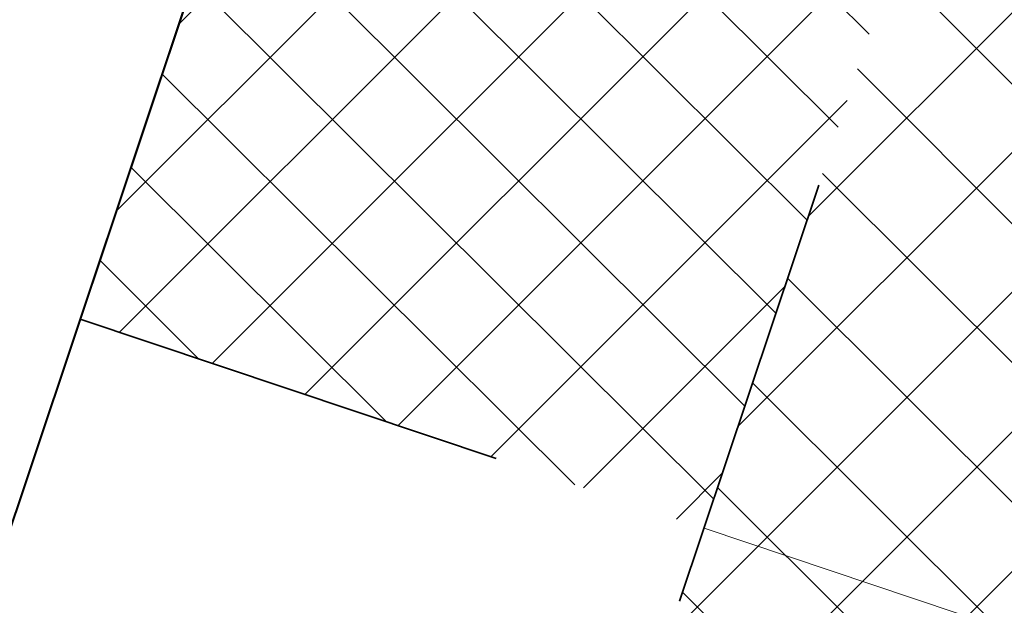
# Model space of a CAD drawing. Header units: metres. Extents: x 6599594 to 6600699, y 5687867 to 5691114.
# Tile 162 of 256: x 6599935 to 6599937.25, y 5688836.57 to 5688837.9. Entities that reach past the tile are written whole.
import ezdxf

# ---------------------------------------------------------------- set-up
doc = ezdxf.new("R2010")
doc.units = ezdxf.units.M
doc.header["$MEASUREMENT"] = 0
for name, pattern in [('1', [0]), ('3_EGBZ', [1.5, 1, -0.5]), ('BTO', [0]), ('BUG', [1.5, 1, -0.5])]:
    doc.linetypes.add(name, pattern=pattern)
for name, color, linetype, lineweight in [('_dren', 30, '3_EGBZ', 40), ('_kolor chodnik', 50, '1', 5), ('_kolor jezdnia', 4, '1', 0), ('_kolor pobocze', 211, '1', 5), ('_kolor zjazdy kostka', 7, '1', 5), ('_kolor zjazdy tłuczeń', 30, '1', 5), ('_kolor ścieżka @ 1', 10, '1', 0), ('_kraweznik', 7, 'CONTINUOUS', 35), ('_linie', 7, 'BUG', 5), ('_obrzeze', 10, 'BUG', 35), ('_podział mój', 201, 'BTO', 40)]:
    doc.layers.add(name, color=color, linetype=linetype, lineweight=lineweight)
pattern_1 = [(45, (0, 0), (-0.1414213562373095, 0.1414213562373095), []), (135, (0, 0), (-0.1414213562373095, -0.1414213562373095), [])]

# ---------------------------------------------------------------- blocks, each defined once
blk = doc.blocks.new('hhh')
at = {"layer": '_podział mój'}
blk.add_line((6600012.715234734, 5689068.962127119), (6599853.466151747, 5688593.232024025), dxfattribs=at)

msp = doc.modelspace()

# ---------------------------------------------------------------- hatches: boundary and pattern name
at = {"layer": '_kolor chodnik'}
h = msp.add_hatch(dxfattribs=at)
h.set_pattern_fill('ANSI37', color=256, scale=1.6)
h.set_pattern_definition(pattern_1)
h.paths.add_polyline_path([(6599849.938171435, 5688542.085872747), (6599852.232147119, 5688548.938742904), (6599853.573135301, 5688548.489851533), (6599853.827082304, 5688549.248475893), (6599851.793849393, 5688549.929093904), (6599849.895278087, 5688548.982823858), (6599847.823506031, 5688542.793750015)])
edge = h.paths.add_edge_path()
edge.add_line((6600018.106075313, 5689087.454911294), (6600022.42781917, 5689091.229234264))
edge.add_line((6600022.42781917, 5689091.229234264), (6600020.233254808, 5689093.742094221))
edge.add_line((6600020.233254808, 5689093.742094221), (6600017.159471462, 5689091.057656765))
edge.add_arc((6600023.275194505, 5689085.385140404), 8.34143334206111, 137.1531558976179, 148.8016577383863)
edge.add_line((6600016.140105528, 5689089.706021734), (6600018.106075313, 5689087.454911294))
h.paths.add_polyline_path([(6600038.501784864, 5689187.59229436), (6600037.906968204, 5689187.700586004), (6600037.638296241, 5689186.224843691), (6600038.240083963, 5689186.115282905)])
h.paths.add_polyline_path([(6600069.098302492, 5689360.276020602), (6600068.321239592, 5689360.413462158), (6600068.064048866, 5689358.936495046), (6600068.836639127, 5689358.799546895)])
h.paths.add_polyline_path([(6600082.393785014, 5689362.950258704), (6600082.941124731, 5689366.103121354), (6600081.481377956, 5689366.361351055), (6600080.923159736, 5689363.210828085)])
h.paths.add_polyline_path([(6600074.022236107, 5689388.065861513), (6600072.983907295, 5689388.249860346), (6600072.723374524, 5689386.772538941), (6600073.760538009, 5689386.588865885)])
h.paths.add_polyline_path([(6600105.602402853, 5689486.45426531), (6600106.738797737, 5689489.760539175), (6600105.28818975, 5689490.281952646), (6600104.132785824, 5689486.965912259)])
h.paths.add_polyline_path([(6600132.519778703, 5689678.737346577), (6600131.636986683, 5689678.922259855), (6600131.330470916, 5689677.453953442), (6600132.212256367, 5689677.269208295)])
h.paths.add_polyline_path([(6600156.649397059, 5689798.7449027), (6600156.48800471, 5689797.95886096), (6600157.450195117, 5689797.757316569), (6600157.615023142, 5689798.542205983)])
h.paths.add_polyline_path([(6600189.055358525, 5689948.643107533), (6600187.902868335, 5689948.884512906), (6600187.600024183, 5689947.417400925), (6600188.748131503, 5689947.176379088)])
edge = h.paths.add_edge_path()
edge.add_line((6600204.459383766, 5690032.969035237), (6600204.153258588, 5690031.227801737))
edge.add_arc((6600202.328347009, 5690027.299936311), 4.331100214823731, 41.853001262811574, 65.08011546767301, ccw=False)
edge.add_arc((6600032.903931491, 5690051.979071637), 174.020003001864, 352.8070218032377, 353.495463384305)
edge.add_arc((6600202.372679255, 5690027.343587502), 5.999999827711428, 55.12102442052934, 69.64815978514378)
edge = h.paths.add_edge_path()
edge.add_line((6600205.046027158, 5690040.265402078), (6600204.972740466, 5690038.483452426))
edge.add_arc((6600203.986269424, 5690044.401803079), 5.999999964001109, 279.4630688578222, 294.9140560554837)
edge.add_line((6600206.513819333, 5690038.960158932), (6600206.607027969, 5690041.030672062))
edge.add_arc((6600203.986269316, 5690044.401803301), 4.270000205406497, 284.3702444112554, 307.86193139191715, ccw=False)
edge = h.paths.add_edge_path()
edge.add_arc((6600203.547470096, 5690044.558759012), 6.446878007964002, 324.43500910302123, 356.20133685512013, ccw=False)
edge.add_arc((6600203.986269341, 5690044.401803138), 6.000000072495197, 323.2169970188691, 357.4193489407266)
h.paths.add_polyline_path([(6600208.910055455, 5690121.713696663), (6600208.146285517, 5690121.748120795), (6600207.125602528, 5690121.794124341), (6600209.971605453, 5690121.665851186)])
edge = h.paths.add_edge_path()
edge.add_line((6600238.769818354, 5690481.648294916), (6600240.338176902, 5690490.87374652))
edge.add_line((6600240.338176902, 5690490.87374652), (6600241.251295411, 5690510.829461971))
edge.add_line((6600241.251295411, 5690510.829461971), (6600239.524022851, 5690510.928942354))
edge.add_line((6600239.524022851, 5690510.928942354), (6600238.633343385, 5690491.167757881))
edge.add_line((6600238.633343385, 5690491.167757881), (6600234.579716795, 5690467.661262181))
edge.add_line((6600234.579716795, 5690467.661262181), (6600234.449796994, 5690464.966873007))
edge.add_arc((6600242.443669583, 5690464.607462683), 8.001948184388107, 177.4256737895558, 268.2543056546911)
edge.add_line((6600242.199903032, 5690456.609228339), (6600242.216657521, 5690457.359274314))
edge.add_line((6600242.216657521, 5690457.359274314), (6600242.305257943, 5690458.836738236))
edge.add_arc((6600242.444504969, 5690464.607952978), 5.772894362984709, 177.0298084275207, 268.6178439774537, ccw=False)
edge.add_line((6600236.679365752, 5690464.907083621), (6600236.951876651, 5690470.95443634))
edge.add_line((6600236.951876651, 5690470.95443634), (6600238.15078669, 5690478.210832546))
edge.add_line((6600238.15078669, 5690478.210832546), (6600238.769818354, 5690481.648294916))
h.paths.add_polyline_path([(6600238.769818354, 5690481.648294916), (6600238.15078669, 5690478.210832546), (6600239.670056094, 5690477.930590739), (6600240.266710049, 5690481.376366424)])
edge = h.paths.add_edge_path()
edge.add_line((6600223.366500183, 5690460.339976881), (6600223.278629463, 5690457.997544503))
edge.add_arc((6600220.967166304, 5690465.656339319), 7.999999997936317, 286.7940807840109, 300.2738222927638)
edge.add_line((6600225.000231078, 5690458.747331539), (6600225.240084, 5690461.623695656))
edge.add_arc((6600221.105749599, 5690465.648640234), 5.76999998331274, 293.06724424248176, 315.7681070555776, ccw=False)
edge = h.paths.add_edge_path()
edge.add_arc((6600220.025145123, 5690444.676291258), 5.770000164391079, 37.996647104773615, 59.94382588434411, ccw=False)
edge.add_line((6600224.572175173, 5690448.22839199), (6600224.817793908, 5690451.081798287))
edge.add_arc((6600220.025145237, 5690444.676291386), 7.999999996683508, 53.19588653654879, 68.15166733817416)
edge.add_line((6600223.00235276, 5690452.101669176), (6600222.91504296, 5690449.670427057))
edge = h.paths.add_edge_path()
edge.add_arc((6600221.105749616, 5690465.648640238), 7.999999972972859, 328.0222308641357, 357.0132597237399)
edge.add_line((6600229.094882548, 5690465.23180147), (6600229.218816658, 5690467.593604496))
edge.add_line((6600229.218816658, 5690467.593604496), (6600228.218919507, 5690467.645774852))
edge.add_line((6600228.218919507, 5690467.645774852), (6600227.891778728, 5690461.411918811))
h.paths.add_polyline_path([(6600200.980142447, 5690012.236744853), (6600202.317278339, 5690011.956662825), (6600202.522293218, 5690012.935421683), (6600201.182321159, 5690013.216097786)])
h.paths.add_polyline_path([(6600196.457878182, 5689983.98337835), (6600195.202332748, 5689984.246370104), (6600194.899091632, 5689982.777335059), (6600196.150355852, 5689982.515240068)])
edge = h.paths.add_edge_path()
edge.add_line((6600112.305909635, 5689517.991018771), (6600112.691041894, 5689519.807934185))
edge.add_line((6600112.691041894, 5689519.807934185), (6600113.245521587, 5689522.423769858))
edge.add_line((6600113.245521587, 5689522.423769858), (6600111.553124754, 5689522.782507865))
edge.add_line((6600111.553124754, 5689522.782507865), (6600107.405864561, 5689503.21722655))
edge.add_line((6600107.405864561, 5689503.21722655), (6600099.494506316, 5689480.361667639))
edge.add_line((6600099.494506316, 5689480.361667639), (6600099.182814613, 5689478.891218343))
edge.add_arc((6600107.008997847, 5689477.232359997), 8.000059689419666, 168.0325629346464, 257.7529108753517)
edge.add_line((6600105.311960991, 5689469.414366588), (6600105.784990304, 5689471.593619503))
edge.add_arc((6600107.008927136, 5689477.232314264), 5.769999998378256, 168.0321375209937, 257.7533362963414, ccw=False)
edge.add_line((6600101.364343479, 5689478.42879883), (6600101.647245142, 5689479.76342708))
edge.add_line((6600101.647245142, 5689479.76342708), (6600104.132785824, 5689486.965912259))
edge.add_line((6600104.132785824, 5689486.965912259), (6600105.28818975, 5689490.281952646))
edge.add_line((6600105.28818975, 5689490.281952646), (6600108.240043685, 5689498.809726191))
edge.add_line((6600108.240043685, 5689498.809726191), (6600112.305909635, 5689517.991018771))
h.paths.add_polyline_path([(6600136.009573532, 5689645.499114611), (6600138.333647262, 5689645.012304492), (6600138.661671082, 5689646.578318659), (6600134.869459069, 5689647.372651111)])
at = {"layer": '_kolor jezdnia'}
h = msp.add_hatch(dxfattribs=at)
h.set_pattern_fill('ANSI37', color=4, scale=3.5)
h.set_pattern_definition([(45, (0, 0), (-0.3093592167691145, 0.3093592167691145), []), (135, (0, 0), (-0.3093592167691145, -0.3093592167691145), [])])
edge = h.paths.add_edge_path()
edge.add_line((6599833.066047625, 5688539.933393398), (6599850.649511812, 5688527.983462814))
edge.add_arc((6599857.337592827, 5688536.653968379), 10.95025544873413, 169.5012687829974, 232.3548431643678, ccw=False)
edge.add_arc((6599858.085851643, 5688536.618142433), 11.69295282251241, 162.2507788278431, 169.9967502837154, ccw=False)
edge.add_line((6599846.949484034, 5688540.182754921), (6599847.823506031, 5688542.793750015))
edge.add_line((6599847.823506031, 5688542.793750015), (6599849.895278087, 5688548.982823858))
edge.add_line((6599849.895278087, 5688548.982823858), (6599852.434748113, 5688556.56906746))
edge.add_line((6599852.434748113, 5688556.56906746), (6599928.48625871, 5688783.760284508))
edge.add_line((6599928.48625871, 5688783.760284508), (6599931.025728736, 5688791.34652811))
edge.add_line((6599931.025728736, 5688791.34652811), (6599996.657773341, 5688987.411326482))
edge.add_line((6599996.657773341, 5688987.411326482), (6599999.197243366, 5688994.997570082))
edge.add_line((6599999.197243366, 5688994.997570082), (6600021.930100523, 5689062.908193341))
edge.add_line((6600021.930100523, 5689062.908193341), (6600017.620224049, 5689067.371531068))
edge.add_line((6600017.620224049, 5689067.371531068), (6600016.714558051, 5689064.654078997))
edge.add_line((6600016.714558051, 5689064.654078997), (6600012.423620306, 5689051.835617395))
edge.add_line((6600012.423620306, 5689051.835617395), (6600009.884150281, 5689044.249373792))
edge.add_line((6600009.884150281, 5689044.249373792), (6599977.53516164, 5688947.612159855))
edge.add_line((6599977.53516164, 5688947.612159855), (6599974.995691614, 5688940.025916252))
edge.add_line((6599974.995691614, 5688940.025916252), (6599942.096912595, 5688841.746295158))
edge.add_line((6599942.096912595, 5688841.746295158), (6599939.557442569, 5688834.160051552))
edge.add_line((6599939.557442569, 5688834.160051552), (6599882.679288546, 5688664.246042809))
edge.add_line((6599882.679288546, 5688664.246042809), (6599880.139818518, 5688656.659799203))
edge.add_line((6599880.139818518, 5688656.659799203), (6599852.46454386, 5688573.984527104))
edge.add_line((6599852.46454386, 5688573.984527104), (6599842.470137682, 5688544.127903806))
edge.add_arc((6599835.706422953, 5688546.652910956), 7.219660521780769, 248.5480913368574, 339.52856074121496, ccw=False)
h.paths.add_polyline_path([(6600044.653202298, 5689172.271628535), (6600046.276244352, 5689181.431901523), (6600047.759199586, 5689189.801539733), (6600051.0603021, 5689208.432603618), (6600052.368792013, 5689215.817578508), (6600054.808584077, 5689229.587499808), (6600056.11707399, 5689236.972474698), (6600057.346666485, 5689243.912161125), (6600058.655146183, 5689251.297078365), (6600058.831439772, 5689252.292060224), (6600060.098987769, 5689259.445963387), (6600060.139929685, 5689259.677035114), (6600061.407468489, 5689266.830886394), (6600072.329030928, 5689328.470998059), (6600073.637511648, 5689335.855921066), (6600077.337304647, 5689356.73715072), (6600078.820259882, 5689365.106788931), (6600081.142794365, 5689378.214921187), (6600082.538516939, 5689386.092227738), (6600095.187867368, 5689457.483787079), (6600091.082877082, 5689465.8405575), (6600089.043088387, 5689454.328211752), (6600087.870641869, 5689447.711051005), (6600087.560133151, 5689445.958573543), (6600086.562151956, 5689440.326076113), (6600082.433200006, 5689417.022719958), (6600080.95024477, 5689408.65308175), (6600077.202698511, 5689387.502337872), (6600075.719743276, 5689379.132699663), (6600073.469199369, 5689366.430874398), (6600071.986244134, 5689358.061236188), (6600069.98686466, 5689346.776955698), (6600068.591142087, 5689338.899649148), (6600065.559290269, 5689321.78820693), (6600064.163567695, 5689313.910900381), (6600059.719426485, 5689288.828650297), (6600058.323703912, 5689280.951343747), (6600057.563846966, 5689276.662793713), (6600056.168124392, 5689268.785487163), (6600054.804920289, 5689261.091711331), (6600053.409197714, 5689253.21440478), (6600053.264817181, 5689252.399536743), (6600051.869094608, 5689244.522230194), (6600051.183555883, 5689240.653124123), (6600049.787833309, 5689232.775817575), (6600046.593849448, 5689214.749319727), (6600045.198126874, 5689206.872013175), (6600044.41754409, 5689202.466488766), (6600042.934588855, 5689194.096850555), (6600036.429952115, 5689157.38538759), (6600034.946996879, 5689149.01574938), (6600030.579776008, 5689124.367629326), (6600027.529365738, 5689107.151445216), (6600024.895072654, 5689094.014582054), (6600030.583685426, 5689094.264316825), (6600032.945013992, 5689106.191885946), (6600043.170247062, 5689163.901990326)])
edge = h.paths.add_edge_path()
edge.add_line((6600111.106812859, 5689535.144351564), (6600111.256844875, 5689535.85214863))
edge.add_line((6600111.256844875, 5689535.85214863), (6600112.915748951, 5689543.678261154))
edge.add_line((6600112.915748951, 5689543.678261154), (6600117.304772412, 5689564.384094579))
edge.add_line((6600117.304772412, 5689564.384094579), (6600119.067357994, 5689572.699339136))
edge.add_line((6600119.067357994, 5689572.699339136), (6600120.087667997, 5689577.512794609))
edge.add_line((6600120.087667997, 5689577.512794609), (6600121.642890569, 5689584.849775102))
edge.add_line((6600121.642890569, 5689584.849775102), (6600128.436769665, 5689616.900852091))
edge.add_line((6600128.436769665, 5689616.900852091), (6600129.991992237, 5689624.237832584))
edge.add_line((6600129.991992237, 5689624.237832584), (6600132.660554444, 5689636.827148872))
edge.add_line((6600132.660554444, 5689636.827148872), (6600133.208838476, 5689639.444704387))
edge.add_line((6600133.208838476, 5689639.444704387), (6600134.848957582, 5689647.274775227))
edge.add_line((6600134.848957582, 5689647.274775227), (6600138.97649476, 5689666.979995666))
edge.add_line((6600138.97649476, 5689666.979995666), (6600140.51410642, 5689674.320687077))
edge.add_line((6600140.51410642, 5689674.320687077), (6600145.209128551, 5689696.735129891))
edge.add_line((6600145.209128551, 5689696.735129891), (6600146.746740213, 5689704.075821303))
edge.add_line((6600146.746740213, 5689704.075821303), (6600151.462308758, 5689726.588354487))
edge.add_line((6600151.462308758, 5689726.588354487), (6600152.999920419, 5689733.929045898))
edge.add_line((6600152.999920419, 5689733.929045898), (6600155.244070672, 5689744.642813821))
edge.add_line((6600155.244070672, 5689744.642813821), (6600156.781682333, 5689751.983505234))
edge.add_line((6600156.781682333, 5689751.983505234), (6600161.635515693, 5689775.156126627))
edge.add_line((6600161.635515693, 5689775.156126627), (6600163.378142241, 5689783.475576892))
edge.add_line((6600163.378142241, 5689783.475576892), (6600163.850769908, 5689785.731942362))
edge.add_line((6600163.850769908, 5689785.731942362), (6600167.028500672, 5689800.902704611))
edge.add_line((6600167.028500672, 5689800.902704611), (6600179.49088801, 5689860.399222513))
edge.add_line((6600179.49088801, 5689860.399222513), (6600181.233514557, 5689868.718672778))
edge.add_line((6600181.233514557, 5689868.718672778), (6600181.84713393, 5689871.648144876))
edge.add_line((6600181.84713393, 5689871.648144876), (6600183.384745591, 5689878.988836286))
edge.add_line((6600183.384745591, 5689878.988836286), (6600184.935818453, 5689886.393792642))
edge.add_line((6600184.935818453, 5689886.393792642), (6600186.575937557, 5689894.223863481))
edge.add_line((6600186.575937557, 5689894.223863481), (6600194.05133812, 5689929.912074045))
edge.add_line((6600194.05133812, 5689929.912074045), (6600195.691457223, 5689937.742144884))
edge.add_line((6600195.691457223, 5689937.742144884), (6600202.915799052, 5689972.231779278))
edge.add_line((6600202.915799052, 5689972.231779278), (6600204.555918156, 5689980.061850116))
edge.add_line((6600204.555918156, 5689980.061850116), (6600206.062781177, 5689987.255744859))
edge.add_line((6600206.062781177, 5689987.255744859), (6600207.702900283, 5689995.085815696))
edge.add_line((6600207.702900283, 5689995.085815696), (6600210.232559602, 5690007.162628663))
edge.add_line((6600210.232559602, 5690007.162628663), (6600211.694938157, 5690014.144150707))
edge.add_arc((6600028.177652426, 5690052.584442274), 187.5000004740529, 348.1696294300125, 357.4195276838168)
edge.add_line((6600215.487522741, 5690044.142720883), (6600208.310270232, 5690026.480446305))
edge.add_arc((6600032.903933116, 5690051.97907145), 177.2500013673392, 348.1696294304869, 351.7289130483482, ccw=False)
edge.add_line((6600206.38894146, 5690015.640182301), (6600205.966941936, 5690013.625519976))
edge.add_line((6600205.966941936, 5690013.625519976), (6600204.326822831, 5690005.795449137))
edge.add_line((6600204.326822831, 5690005.795449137), (6600197.076961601, 5689971.183982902))
edge.add_line((6600197.076961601, 5689971.183982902), (6600195.334335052, 5689962.864532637))
edge.add_line((6600195.334335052, 5689962.864532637), (6600193.44722506, 5689953.855305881))
edge.add_line((6600193.44722506, 5689953.855305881), (6600191.909227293, 5689946.512771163))
edge.add_line((6600191.909227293, 5689946.512771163), (6600185.496844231, 5689915.899498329))
edge.add_line((6600185.496844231, 5689915.899498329), (6600183.856521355, 5689908.068454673))
edge.add_line((6600183.856521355, 5689908.068454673), (6600182.066605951, 5689899.523243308))
edge.add_line((6600182.066605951, 5689899.523243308), (6600180.32407057, 5689891.204228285))
edge.add_line((6600180.32407057, 5689891.204228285), (6600174.320344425, 5689862.541919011))
edge.add_line((6600174.320344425, 5689862.541919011), (6600172.577809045, 5689854.222903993))
edge.add_line((6600172.577809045, 5689854.222903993), (6600163.663810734, 5689811.666703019))
edge.add_line((6600163.663810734, 5689811.666703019), (6600162.023782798, 5689803.837067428))
edge.add_line((6600162.023782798, 5689803.837067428), (6600160.924220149, 5689798.587659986))
edge.add_line((6600160.924220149, 5689798.587659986), (6600159.279208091, 5689790.734229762))
edge.add_line((6600159.279208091, 5689790.734229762), (6600157.107250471, 5689780.365115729))
edge.add_line((6600157.107250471, 5689780.365115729), (6600155.462238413, 5689772.511685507))
edge.add_line((6600155.462238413, 5689772.511685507), (6600153.380318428, 5689762.572418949))
edge.add_line((6600153.380318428, 5689762.572418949), (6600151.735124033, 5689754.718118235))
edge.add_line((6600151.735124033, 5689754.718118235), (6600148.586504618, 5689739.686336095))
edge.add_line((6600148.586504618, 5689739.686336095), (6600146.885007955, 5689731.563243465))
edge.add_line((6600146.885007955, 5689731.563243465), (6600141.75088822, 5689707.052510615))
edge.add_line((6600141.75088822, 5689707.052510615), (6600140.110896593, 5689699.223048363))
edge.add_line((6600140.110896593, 5689699.223048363), (6600133.483561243, 5689667.583574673))
edge.add_line((6600133.483561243, 5689667.583574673), (6600131.860394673, 5689659.834436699))
edge.add_line((6600131.860394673, 5689659.834436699), (6600131.740984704, 5689659.26436315))
edge.add_line((6600131.740984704, 5689659.26436315), (6600130.117814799, 5689651.515209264))
edge.add_line((6600130.117814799, 5689651.515209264), (6600127.27873359, 5689637.961189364))
edge.add_line((6600127.27873359, 5689637.961189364), (6600126.924568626, 5689636.290366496))
edge.add_line((6600126.924568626, 5689636.290366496), (6600125.166244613, 5689627.995226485))
edge.add_line((6600125.166244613, 5689627.995226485), (6600118.009503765, 5689594.232298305))
edge.add_line((6600118.009503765, 5689594.232298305), (6600116.25117975, 5689585.937158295))
edge.add_line((6600116.25117975, 5689585.937158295), (6600113.665314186, 5689573.737975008))
edge.add_line((6600113.665314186, 5689573.737975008), (6600111.898534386, 5689565.402943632))
edge.add_line((6600111.898534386, 5689565.402943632), (6600104.889982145, 5689532.339115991))
edge.add_line((6600104.889982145, 5689532.339115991), (6600103.22663594, 5689524.492047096))
edge.add_line((6600103.22663594, 5689524.492047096), (6600096.623876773, 5689493.342605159))
edge.add_line((6600096.623876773, 5689493.342605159), (6600094.968986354, 5689485.535427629))
edge.add_line((6600094.968986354, 5689485.535427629), (6600094.300101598, 5689482.379870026))
edge.add_line((6600094.300101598, 5689482.379870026), (6600099.182814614, 5689478.891218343))
edge.add_line((6600099.182814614, 5689478.891218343), (6600099.494506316, 5689480.361667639))
edge.add_line((6600099.494506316, 5689480.361667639), (6600111.106812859, 5689535.144351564))
edge = h.paths.add_edge_path()
edge.add_arc((6600239.213891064, 5690851.400367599), 10.00000000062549, -2.8342403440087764, 76.13703556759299, ccw=False)
edge.add_line((6600249.201658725, 5690850.905901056), (6600249.082723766, 5690848.503524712))
edge.add_line((6600249.082723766, 5690848.503524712), (6600247.016487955, 5690806.767468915))
edge.add_line((6600247.016487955, 5690806.767468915), (6600246.092398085, 5690789.152178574))
edge.add_line((6600246.092398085, 5690789.152178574), (6600233.768116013, 5690572.015170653))
edge.add_line((6600233.768116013, 5690572.015170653), (6600228.959056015, 5690465.296202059))
edge.add_line((6600228.959056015, 5690465.296202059), (6600234.588724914, 5690465.017134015))
edge.add_line((6600234.588724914, 5690465.017134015), (6600239.262540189, 5690571.767576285))
edge.add_line((6600239.262540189, 5690571.767576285), (6600252.50503885, 5690806.400146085))
edge.add_line((6600252.50503885, 5690806.400146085), (6600254.569211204, 5690848.094521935))
edge.add_arc((6600262.559425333, 5690847.6989487), 7.999999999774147, 76.13703557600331, 177.1657596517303, ccw=False)
edge.add_line((6600264.476229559, 5690855.465921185), (6600241.609896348, 5690861.109083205))
edge = h.paths.add_edge_path()
edge.add_line((6600250.031475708, 5690451.625307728), (6600250.231741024, 5690455.772579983))
edge.add_line((6600250.231741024, 5690455.772579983), (6600246.257763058, 5690456.417303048))
edge.add_line((6600246.257763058, 5690456.417303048), (6600242.171761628, 5690456.61060902))
edge.add_arc((6600242.563100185, 5690464.586983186), 7.985968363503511, 176.9123644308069, 267.1911945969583, ccw=False)
edge.add_line((6600234.588724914, 5690465.017134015), (6600228.959056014, 5690465.296202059))
edge.add_arc((6600220.965133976, 5690465.657286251), 8.002072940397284, 267.8289300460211, 357.413716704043, ccw=False)
edge.add_line((6600220.661989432, 5690457.660957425), (6600212.406915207, 5690458.119572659))
edge.add_line((6600212.406915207, 5690458.119572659), (6600208.431872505, 5690457.817501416))
edge.add_line((6600208.431872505, 5690457.817501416), (6600208.233912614, 5690454.548331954))
edge.add_line((6600208.233912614, 5690454.548331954), (6600212.129565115, 5690453.127270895))
edge.add_line((6600212.129565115, 5690453.127270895), (6600218.640548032, 5690452.76554962))
edge.add_line((6600218.640548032, 5690452.76554962), (6600216.486747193, 5690452.885205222))
edge.add_line((6600216.486747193, 5690452.885205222), (6600220.468905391, 5690452.663974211))
edge.add_arc((6600220.025145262, 5690444.676291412), 7.99999997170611, -0.3386579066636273, 86.8201700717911, ccw=False)
edge.add_line((6600228.025005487, 5690444.629006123), (6600227.803602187, 5690439.649256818))
edge.add_line((6600227.803602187, 5690439.649256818), (6600226.885525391, 5690435.936828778))
edge.add_line((6600226.885525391, 5690435.936828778), (6600225.534849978, 5690405.967249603))
edge.add_line((6600225.534849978, 5690405.967249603), (6600226.115199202, 5690402.187514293))
edge.add_line((6600226.115199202, 5690402.187514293), (6600213.445139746, 5690121.008786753))
edge.add_line((6600213.445139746, 5690121.008786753), (6600213.352800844, 5690118.960058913))
edge.add_line((6600213.352800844, 5690118.960058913), (6600209.980184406, 5690044.131649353))
edge.add_arc((6600203.98626942, 5690044.401803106), 5.999999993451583, 257.4162346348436, 357.41934921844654, ccw=False)
edge.add_line((6600202.679069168, 5690038.545931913), (6600201.589735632, 5690033.666039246))
edge.add_line((6600201.589735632, 5690033.666039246), (6600203.67987942, 5690033.199458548))
edge.add_arc((6600202.372679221, 5690027.343587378), 5.999999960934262, -8.27108729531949, 77.41623506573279, ccw=False)
edge.add_line((6600208.310270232, 5690026.480446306), (6600215.487522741, 5690044.142720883))
edge.add_line((6600215.487522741, 5690044.142720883), (6600216.199687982, 5690059.9446614))
edge.add_line((6600216.199687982, 5690059.9446614), (6600216.537356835, 5690067.437056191))
edge.add_line((6600216.537356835, 5690067.437056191), (6600223.893528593, 5690230.66011469))
edge.add_line((6600223.893528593, 5690230.66011469), (6600224.231197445, 5690238.152509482))
edge.add_line((6600224.231197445, 5690238.152509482), (6600233.507835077, 5690443.987992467))
edge.add_arc((6600241.499722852, 5690443.627812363), 7.999999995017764, 87.29208981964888, 177.4195277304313, ccw=False)
edge.add_line((6600241.877677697, 5690451.618879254), (6600246.021541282, 5690451.422886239))
edge.add_line((6600246.021541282, 5690451.422886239), (6600246.427694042, 5690451.44338883))
edge.add_line((6600246.427694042, 5690451.44338883), (6600246.79397003, 5690451.461878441))
edge.add_line((6600246.79397003, 5690451.461878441), (6600250.031475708, 5690451.625307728))
edge = h.paths.add_edge_path()
edge.add_line((6600007.33756506, 5689086.20374581), (6600006.980466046, 5689080.740822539))
edge.add_line((6600006.980466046, 5689080.740822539), (6600007.229745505, 5689080.720859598))
edge.add_line((6600007.229745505, 5689080.720859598), (6600008.093335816, 5689080.601653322))
edge.add_line((6600008.093335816, 5689080.601653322), (6600008.702681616, 5689080.53831051))
edge.add_arc((6600008.140193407, 5689070.554142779), 9.999999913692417, -18.557800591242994, 86.77547804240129, ccw=False)
edge.add_line((6600017.620224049, 5689067.371531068), (6600021.930100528, 5689062.908193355))
edge.add_arc((6599734.83819726, 5689159.011261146), 302.7499967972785, 341.4922000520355, 343.8640860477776)
edge.add_arc((6600034.895369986, 5689072.315877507), 9.581213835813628, 98.63328270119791, 164.5273290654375, ccw=False)
edge.add_line((6600033.457137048, 5689081.788529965), (6600033.832640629, 5689081.798737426))
edge.add_line((6600033.832640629, 5689081.798737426), (6600034.422462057, 5689082.05700874))
edge.add_line((6600034.422462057, 5689082.05700874), (6600036.833623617, 5689082.139040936))
edge.add_line((6600036.833623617, 5689082.139040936), (6600036.730225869, 5689087.148851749))
edge.add_line((6600036.730225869, 5689087.148851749), (6600036.579860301, 5689087.134303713))
edge.add_arc((6600036.479565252, 5689093.136286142), 6.002820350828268, 169.1687651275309, 270.9573417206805, ccw=False)
edge.add_line((6600030.583685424, 5689094.264316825), (6600024.895072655, 5689094.014582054))
edge.add_arc((6600015.200558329, 5689096.162123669), 9.929528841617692, 271.0943432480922, 347.5094668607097, ccw=False)
edge.add_arc((6600014.909438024, 5689089.646776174), 3.446070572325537, 264.4236009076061, 278.0194998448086, ccw=False)
edge.add_line((6600014.574573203, 5689086.217014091), (6600014.299554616, 5689086.232508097))
edge.add_line((6600014.299554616, 5689086.232508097), (6600010.474232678, 5689086.448019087))
edge.add_line((6600010.474232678, 5689086.448019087), (6600007.33756506, 5689086.20374581))
edge = h.paths.add_edge_path()
edge.add_line((6600105.490725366, 5689463.953528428), (6600106.927559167, 5689464.047234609))
edge.add_line((6600106.927559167, 5689464.047234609), (6600107.835, 5689468.66))
edge.add_line((6600107.835, 5689468.66), (6600105.311960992, 5689469.414366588))
edge.add_arc((6600107.008997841, 5689477.232359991), 8.000059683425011, 168.0325628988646, 257.75291091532, ccw=False)
edge.add_line((6600099.182814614, 5689478.891218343), (6600094.300101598, 5689482.379870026))
edge.add_arc((6600586.245114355, 5689378.104238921), 502.8750369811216, 168.032376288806, 169.9522165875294)
edge.add_line((6600091.082877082, 5689465.8405575), (6600095.187867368, 5689457.483787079))
edge.add_arc((6600103.065173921, 5689456.088064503), 8.000000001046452, 77.7533362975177, 169.9524553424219, ccw=False)
edge.add_line((6600104.762140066, 5689463.906012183), (6600105.490725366, 5689463.953528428))
at = {"layer": '_kolor pobocze'}
h = msp.add_hatch(dxfattribs=at)
h.set_pattern_fill('ANSI37', color=256, scale=1.6)
h.set_pattern_definition(pattern_1)
edge = h.paths.add_edge_path()
edge.add_line((6600035.926965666, 5689101.569442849), (6600036.046865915, 5689102.311543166))
edge.add_arc((6600058.171848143, 5689233.778275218), 133.3154772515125, 259.4578941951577, 260.4470163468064, ccw=False)
edge.add_line((6600033.780707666, 5689102.713067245), (6600032.142559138, 5689101.847662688))
edge.add_arc((6599734.838175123, 5689159.011266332), 302.7500195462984, 347.6801154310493, 349.11639019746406, ccw=False)
edge.add_arc((6600036.478170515, 5689093.133441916), 6.000000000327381, 167.68011541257, 271.5571101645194)
edge.add_line((6600036.64121064, 5689087.1356575), (6600036.730491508, 5689087.137804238))
edge.add_line((6600036.730491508, 5689087.137804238), (6600036.712463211, 5689087.887583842))
edge.add_line((6600036.712463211, 5689087.887583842), (6600036.559840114, 5689087.884077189))
edge.add_arc((6600036.482532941, 5689093.14290691), 5.259397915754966, 170.6455005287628, 270.8422131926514, ccw=False)
edge.add_arc((6600545.796425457, 5688991.216220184), 524.6691769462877, 167.9170060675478, 168.7028219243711, ccw=False)
edge.add_line((6600032.751078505, 5689101.044345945), (6600034.011432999, 5689101.917298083))
edge.add_line((6600034.011432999, 5689101.917298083), (6600035.926965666, 5689101.569442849))
edge = h.paths.add_edge_path()
edge.add_line((6600002.828843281, 5688994.032881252), (6600003.066918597, 5688994.74409159))
edge.add_line((6600003.066918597, 5688994.74409159), (6600001.227880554, 5688995.359703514))
edge.add_line((6600001.227880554, 5688995.359703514), (6600000.55876659, 5688996.702196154))
edge.add_line((6600000.55876659, 5688996.702196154), (6600022.641310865, 5689062.67011804))
edge.add_arc((6599734.838193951, 5689159.011262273), 303.5000002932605, 341.4922000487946, 343.8640860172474)
edge.add_arc((6600035.267451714, 5689072.092773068), 9.250000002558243, 91.55711016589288, 163.8640860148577, ccw=False)
edge.add_line((6600035.016098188, 5689081.339357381), (6600036.868703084, 5689081.389717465))
edge.add_line((6600036.868703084, 5689081.389717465), (6600036.850674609, 5689082.139504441))
edge.add_line((6600036.850674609, 5689082.139504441), (6600034.99571817, 5689082.089080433))
edge.add_arc((6600035.267451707, 5689072.092773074), 9.999999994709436, 91.55711014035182, 163.8640860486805)
edge.add_arc((6599734.838192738, 5689159.011262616), 302.7500015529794, 341.4922000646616, 343.8640860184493, ccw=False)
edge.add_line((6600021.930100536, 5689062.908193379), (6599999.748942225, 5688996.645678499))
edge.add_line((6599999.748942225, 5688996.645678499), (6600000.695212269, 5688994.747107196))
edge.add_line((6600000.695212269, 5688994.747107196), (6600002.828843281, 5688994.032881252))
h.paths.add_polyline_path([(6599971.7492186, 5688907.297112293), (6599971.084233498, 5688908.631320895), (6599997.822068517, 5688988.526766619), (6599999.164561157, 5688989.195880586), (6600001.003599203, 5688988.580268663), (6600001.241674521, 5688989.291479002), (6599999.108043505, 5688990.005704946), (6599997.209472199, 5688989.059434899), (6599970.270280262, 5688908.583087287), (6599971.216550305, 5688906.684515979), (6599973.350181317, 5688905.970290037), (6599973.588256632, 5688906.681500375)])
h.paths.add_polyline_path([(6599932.504667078, 5688790.060553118), (6599931.835553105, 5688791.403045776), (6599968.343406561, 5688900.4641754), (6599969.685899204, 5688901.133289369), (6599971.524937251, 5688900.517677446), (6599971.763012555, 5688901.228887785), (6599969.629381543, 5688901.94311373), (6599967.730810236, 5688900.996843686), (6599931.025728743, 5688791.34652811), (6599931.971998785, 5688789.447956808), (6599934.105629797, 5688788.73373086), (6599934.343705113, 5688789.4449412)])
at = {"layer": '_kolor zjazdy kostka'}
h = msp.add_hatch(dxfattribs=at)
h.set_pattern_fill('ANSI37', color=256, scale=1.6)
h.set_pattern_definition(pattern_1)
h.paths.add_polyline_path([(6600244.137440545, 5690813.934732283), (6600242.369522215, 5690814.022127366), (6600242.097568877, 5690808.528921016), (6600243.865482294, 5690808.441426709)])
h.paths.add_polyline_path([(6600247.012128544, 5690806.679412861), (6600247.442736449, 5690815.377295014), (6600247.393289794, 5690814.378518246), (6600247.113277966, 5690808.722537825)])
h.paths.add_polyline_path([(6600242.297085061, 5690788.088808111), (6600240.958726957, 5690788.155683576), (6600240.648818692, 5690782.664569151), (6600241.987258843, 5690782.599147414)])
h.paths.add_polyline_path([(6600245.558275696, 5690780.919298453), (6600246.037231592, 5690789.405686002), (6600244.985820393, 5690788.453468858), (6600244.612601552, 5690781.981345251)])
h.paths.add_polyline_path([(6600241.348405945, 5690723.711515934), (6600242.272017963, 5690722.691689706), (6600242.749709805, 5690731.155680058), (6600241.698138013, 5690730.203317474), (6600241.472690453, 5690726.27550499)])
h.paths.add_polyline_path([(6600225.772794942, 5690394.589141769), (6600224.731429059, 5690393.637598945), (6600224.461246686, 5690387.644646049), (6600225.412923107, 5690386.603142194)])
h.paths.add_polyline_path([(6600223.012390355, 5690333.280720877), (6600223.372595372, 5690341.272607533), (6600222.32835346, 5690340.318436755), (6600222.058239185, 5690334.324941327)])
h.paths.add_polyline_path([(6600215.496388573, 5690166.390602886), (6600215.856593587, 5690174.382489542), (6600214.812834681, 5690173.428760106), (6600214.542018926, 5690167.435062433)])
h.paths.add_polyline_path([(6600212.446537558, 5690121.053392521), (6600213.399499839, 5690120.010473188), (6600213.788744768, 5690128.503024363), (6600212.745135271, 5690127.54943145)])
h.paths.add_polyline_path([(6600209.977420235, 5690121.665589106), (6600210.225142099, 5690127.162117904), (6600207.346107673, 5690127.291879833), (6600207.119593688, 5690121.794395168)])
h.paths.add_polyline_path([(6600207.950178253, 5690070.725854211), (6600204.880846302, 5690070.828947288), (6600204.643784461, 5690065.333808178), (6600207.702521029, 5690065.204598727)])
h.paths.add_polyline_path([(6600200.981479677, 5690012.236464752), (6600199.969248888, 5690007.339980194), (6600201.282587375, 5690007.064882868), (6600202.31726072, 5690011.956666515)])
h.paths.add_polyline_path([(6600193.613960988, 5689970.406358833), (6600192.398010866, 5689970.660657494), (6600191.286205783, 5689965.274578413), (6600192.486379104, 5689965.023185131)])
h.paths.add_polyline_path([(6600189.061271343, 5689948.671423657), (6600189.98413328, 5689953.050774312), (6600188.818902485, 5689953.32186217), (6600187.908781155, 5689948.91282903)])
h.paths.add_polyline_path([(6600180.976201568, 5689915.317449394), (6600179.952861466, 5689910.421322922), (6600181.008474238, 5689910.200199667), (6600182.033843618, 5689915.09540201)])
h.paths.add_polyline_path([(6600176.508279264, 5689893.538690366), (6600177.476023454, 5689893.335973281), (6600178.603605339, 5689898.719146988), (6600177.636002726, 5689898.922290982)])
h.paths.add_polyline_path([(6600179.28182965, 5689859.401159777), (6600180.522246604, 5689860.211927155), (6600181.057490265, 5689860.561775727), (6600183.598022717, 5689860.029600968), (6600184.726606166, 5689865.412570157), (6600182.186324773, 5689865.943033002), (6600181.604764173, 5689866.832779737), (6600181.024456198, 5689867.720610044)])
h.paths.add_polyline_path([(6600160.200810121, 5689810.862606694), (6600159.232772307, 5689811.065842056), (6600158.207991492, 5689806.171529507), (6600159.175735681, 5689805.968812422)])
h.paths.add_polyline_path([(6600156.49391753, 5689797.987177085), (6600155.463416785, 5689793.068691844), (6600156.431160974, 5689792.865974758), (6600157.461419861, 5689797.784520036)])
edge = h.paths.add_edge_path()
edge.add_arc((6600173.111981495, 5689800.679690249), 5.999999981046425, 204.673115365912, 239.5411154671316, ccw=False)
edge.add_arc((6600173.162096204, 5689800.685330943), 6.047914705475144, 168.3203586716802, 204.5234866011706, ccw=False)
edge.add_line((6600167.239404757, 5689801.9096668), (6600163.651667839, 5689784.781499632))
edge.add_arc((6600169.524220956, 5689783.551410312), 5.999999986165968, 139.2146049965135, 168.1696294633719, ccw=False)
edge.add_arc((6600169.524220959, 5689783.551410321), 5.999999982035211, 96.80962310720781, 139.2146050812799, ccw=False)
edge.add_line((6600168.812796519, 5689789.509083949), (6600170.070461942, 5689795.507731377))
h.paths.add_polyline_path([(6600163.526364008, 5689776.866746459), (6600166.051243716, 5689776.337874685), (6600167.179826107, 5689781.720838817), (6600164.653945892, 5689782.249920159), (6600163.941148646, 5689783.340449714), (6600163.493329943, 5689784.025580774), (6600161.750703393, 5689775.706130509), (6600162.438017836, 5689776.155376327)])
h.paths.add_polyline_path([(6600152.614191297, 5689774.643430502), (6600153.639138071, 5689779.536616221), (6600152.646757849, 5689779.744928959), (6600151.646447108, 5689774.846147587)])
h.paths.add_polyline_path([(6600150.121074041, 5689767.466820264), (6600148.177624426, 5689758.16795459), (6600149.115997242, 5689757.971390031), (6600151.066362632, 5689767.268392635)])
h.paths.add_polyline_path([(6600142.970741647, 5689739.332500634), (6600141.888449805, 5689734.142420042), (6600144.036614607, 5689733.695518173), (6600145.123068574, 5689738.882330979)])
h.paths.add_polyline_path([(6600136.256357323, 5689701.052153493), (6600137.154085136, 5689700.864096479), (6600138.287960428, 5689706.274871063), (6600137.386492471, 5689706.464182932)])
h.paths.add_polyline_path([(6600130.081494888, 5689667.099389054), (6600129.212847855, 5689667.281639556), (6600128.083282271, 5689661.898895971), (6600128.953953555, 5689661.716447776)])
h.paths.add_polyline_path([(6600128.397394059, 5689659.030340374), (6600127.554144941, 5689659.207226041), (6600126.49340855, 5689653.810049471), (6600127.269860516, 5689653.647397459)])
h.paths.add_polyline_path([(6600134.990411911, 5689640.633636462), (6600137.30714639, 5689640.148363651), (6600138.339560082, 5689645.040620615), (6600136.015486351, 5689645.500958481), (6600135.435178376, 5689646.388788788), (6600134.8548704, 5689647.276619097), (6600133.214751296, 5689639.446548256), (6600134.102581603, 5689640.026856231)])
h.paths.add_polyline_path([(6600122.164164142, 5689634.294831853), (6600121.024067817, 5689628.914244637), (6600122.015114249, 5689628.705875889), (6600123.155614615, 5689634.086346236)])
h.paths.add_polyline_path([(6600114.54207576, 5689593.450769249), (6600113.493359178, 5689593.398339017), (6600112.364315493, 5689588.045694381), (6600113.29076438, 5689587.54753241)])
h.paths.add_polyline_path([(6600110.194543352, 5689572.941097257), (6600109.20781945, 5689573.148880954), (6600108.067717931, 5689567.768269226), (6600109.05014319, 5689567.535215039)])
h.paths.add_polyline_path([(6600119.083213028, 5689565.540446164), (6600119.089125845, 5689565.542290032), (6600121.462438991, 5689565.065690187), (6600122.598093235, 5689570.447168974), (6600120.229622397, 5689570.949214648), (6600119.651446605, 5689571.8119627), (6600119.073270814, 5689572.727655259), (6600117.310757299, 5689564.412754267)])
h.paths.add_polyline_path([(6600101.698666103, 5689532.937884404), (6600100.730666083, 5689533.141679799), (6600099.694214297, 5689528.250234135), (6600100.669121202, 5689528.045267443)])
h.paths.add_polyline_path([(6600094.064021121, 5689496.827028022), (6600093.080194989, 5689497.033910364), (6600092.036590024, 5689492.143967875), (6600093.038865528, 5689491.933250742)])
h.paths.add_polyline_path([(6600083.709836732, 5689453.74980843), (6600082.738586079, 5689448.336231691), (6600084.647281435, 5689448.027407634), (6600085.606840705, 5689453.416583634)])
h.paths.add_polyline_path([(6600084.434394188, 5689446.82589514), (6600083.348896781, 5689447.018140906), (6600082.567374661, 5689442.58660872), (6600083.649300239, 5689442.394910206)])
h.paths.add_polyline_path([(6600078.04194071, 5689410.721110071), (6600078.996952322, 5689416.137564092), (6600078.054833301, 5689416.304853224), (6600077.111232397, 5689410.886043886)])
h.paths.add_polyline_path([(6600072.911565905, 5689386.768652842), (6600071.960466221, 5689381.312635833), (6600072.800073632, 5689381.16322159), (6600073.766450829, 5689386.590709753)])
h.paths.add_polyline_path([(6600082.887400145, 5689379.432062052), (6600085.278102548, 5689379.03494316), (6600086.160383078, 5689383.956496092), (6600083.759726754, 5689384.355378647), (6600083.152078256, 5689385.224725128), (6600082.544429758, 5689386.094071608), (6600081.148707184, 5689378.216765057), (6600082.018053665, 5689378.824413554)])
h.paths.add_polyline_path([(6600080.731401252, 5689363.247695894), (6600080.041469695, 5689363.369939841), (6600079.433821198, 5689364.239286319), (6600078.8261727, 5689365.1086328), (6600077.343217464, 5689356.73899459), (6600078.212563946, 5689357.346643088), (6600079.081910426, 5689357.954291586), (6600081.429189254, 5689357.564866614), (6600082.388748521, 5689362.980514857)])
h.paths.add_polyline_path([(6600069.104215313, 5689360.304336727), (6600070.063917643, 5689365.720487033), (6600069.2708267, 5689365.861009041), (6600068.327152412, 5689360.441778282)])
h.paths.add_polyline_path([(6600066.550616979, 5689345.891799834), (6600065.546169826, 5689346.069805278), (6600064.677796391, 5689341.145792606), (6600065.678290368, 5689340.968483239)])
h.paths.add_polyline_path([(6600061.138656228, 5689321.077501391), (6600060.270282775, 5689316.15348863), (6600061.250715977, 5689315.979734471), (6600062.127590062, 5689320.902245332)])
h.paths.add_polyline_path([(6600055.325252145, 5689288.11325564), (6600054.456878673, 5689283.189242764), (6600055.410852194, 5689283.020177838), (6600056.283178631, 5689287.917022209)])
h.paths.add_polyline_path([(6600048.045675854, 5689182.819289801), (6600050.371939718, 5689182.407116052), (6600051.31444535, 5689187.67761207), (6600048.980409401, 5689188.064690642), (6600048.372760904, 5689188.934037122), (6600047.765112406, 5689189.803383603), (6600046.306982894, 5689181.603992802), (6600046.972918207, 5689182.069462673)])
h.paths.add_polyline_path([(6600040.943690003, 5689201.374141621), (6600039.339175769, 5689201.66987967), (6600038.429882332, 5689196.244216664), (6600039.984130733, 5689195.958493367)])
h.paths.add_polyline_path([(6600032.993704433, 5689156.473759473), (6600032.278185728, 5689156.600537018), (6600031.299242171, 5689151.188930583), (6600032.034145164, 5689151.058111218)])
h.paths.add_polyline_path([(6600026.309179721, 5689123.603833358), (6600025.417362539, 5689118.683970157), (6600026.271201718, 5689118.532684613), (6600027.143528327, 5689123.456001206)])
h.paths.add_polyline_path([(6600013.302986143, 5689054.462576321), (6600015.842456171, 5689062.048819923), (6600014.576741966, 5689061.417973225), (6600012.672139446, 5689055.728290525)])
h.paths.add_polyline_path([(6599974.547216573, 5688938.686171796), (6599977.086686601, 5688946.272415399), (6599975.820972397, 5688945.641568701), (6599973.916369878, 5688939.951886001)])
h.paths.add_polyline_path([(6599942.102825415, 5688841.748139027), (6599940.837111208, 5688841.117292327), (6599938.932508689, 5688835.427609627), (6599939.563355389, 5688834.161895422)])
h.paths.add_polyline_path([(6599882.685201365, 5688664.247886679), (6599881.419487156, 5688663.617039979), (6599879.514884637, 5688657.927357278), (6599880.145731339, 5688656.661643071)])
h.paths.add_polyline_path([(6599851.799762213, 5688549.930937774), (6599853.832995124, 5688549.250319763), (6599855.42016389, 5688553.991722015), (6599853.386930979, 5688554.672340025), (6599852.913795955, 5688555.621625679), (6599852.440660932, 5688556.570911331), (6599849.901190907, 5688548.984667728)])
h.paths.add_polyline_path([(6600233.581687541, 5690586.458647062), (6600234.520016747, 5690585.337735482), (6600234.976631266, 5690593.428266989), (6600233.922640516, 5690592.499827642)])
h.paths.add_polyline_path([(6600231.72837122, 5690526.750719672), (6600230.676277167, 5690525.793817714), (6600230.420013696, 5690519.782861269), (6600231.363586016, 5690518.655686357)])
h.paths.add_polyline_path([(6600237.577122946, 5690639.505119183), (6600236.516490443, 5690638.540451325), (6600236.176926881, 5690632.541599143), (6600237.1204992, 5690631.41442423)])
h.paths.add_polyline_path([(6600238.927801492, 5690681.139540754), (6600239.8637879, 5690680.021427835), (6600240.320411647, 5690688.112122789), (6600239.268317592, 5690687.155220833)])
h.paths.add_polyline_path([(6600218.12228406, 5690224.814875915), (6600217.079933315, 5690223.86243318), (6600216.809648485, 5690217.865326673), (6600217.762143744, 5690216.822918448)])
h.paths.add_polyline_path([(6600219.363739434, 5690274.535639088), (6600220.31588625, 5690273.493612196), (6600220.675810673, 5690281.480778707), (6600219.633750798, 5690280.528598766)])
h.paths.add_polyline_path([(6600168.759867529, 5689856.554734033), (6600169.729143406, 5689856.3516961), (6600170.857343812, 5689861.737822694), (6600169.889741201, 5689861.940966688)])
h.paths.add_polyline_path([(6600168.841833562, 5689852.115601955), (6600167.871405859, 5689852.319339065), (6600166.844894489, 5689847.425845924), (6600167.816759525, 5689847.221809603)])
at = {"layer": '_kolor zjazdy tłuczeń'}
h = msp.add_hatch(dxfattribs=at)
h.set_pattern_fill('ANSI37', color=256, scale=1.6)
h.set_pattern_definition(pattern_1)
h.paths.add_polyline_path([(6600071.738584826, 5689316.541189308), (6600074.002160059, 5689316.139947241), (6600074.821286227, 5689320.564809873), (6600072.52373066, 5689320.972165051), (6600071.758724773, 5689322.066638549), (6600071.308433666, 5689322.710858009), (6600069.999891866, 5689315.325892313), (6600070.869299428, 5689315.933583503)])
h.paths.add_polyline_path([(6600061.837619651, 5689260.66121769), (6600065.403572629, 5689260.029392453), (6600066.188084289, 5689264.460480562), (6600062.622765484, 5689265.092193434), (6600062.015116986, 5689265.961539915), (6600061.407468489, 5689266.830886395), (6600060.139929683, 5689259.677035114), (6600060.036255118, 5689259.091907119), (6600060.968334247, 5689260.053611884)])
h.paths.add_polyline_path([(6600054.121686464, 5689275.749321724), (6600049.353940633, 5689276.594248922), (6600048.563196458, 5689272.164286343), (6600053.336592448, 5689271.318336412)])
h.paths.add_polyline_path([(6600051.362759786, 5689260.178239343), (6600046.575145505, 5689261.026687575), (6600045.696540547, 5689256.104505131), (6600050.490433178, 5689255.254922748)])
h.paths.add_polyline_path([(6600049.822656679, 5689251.486064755), (6600049.559351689, 5689250), (6600049.309277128, 5689248.588606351), (6600048.950330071, 5689246.562748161)])
h.paths.add_polyline_path([(6600047.741395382, 5689239.739652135), (6600042.927602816, 5689240.5921676), (6600042.049096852, 5689235.670539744), (6600046.869068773, 5689234.816335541)])
h.paths.add_polyline_path([(6600054.808584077, 5689229.587499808), (6600055.677930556, 5689230.195148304), (6600056.547277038, 5689230.802796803), (6600060.116611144, 5689230.170372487), (6600060.901070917, 5689234.601469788), (6600057.332370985, 5689235.233781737), (6600056.724722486, 5689236.103128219), (6600056.117073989, 5689236.972474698)])
h.paths.add_polyline_path([(6600057.608354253, 5689245.389098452), (6600057.89849587, 5689247.026626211), (6600058.129179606, 5689248.328580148), (6600058.393448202, 5689249.820083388), (6600058.524297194, 5689250.558580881), (6600058.655146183, 5689251.297078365), (6600057.346666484, 5689243.912161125), (6600057.477515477, 5689244.650658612)])
h.paths.add_polyline_path([(6600060.098987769, 5689259.445963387), (6600058.727765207, 5689251.706932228), (6600059.941512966, 5689252.555307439), (6600060.466458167, 5689252.922229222), (6600064.033202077, 5689252.290263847), (6600064.817708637, 5689256.721352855), (6600061.251552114, 5689257.353214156), (6600060.448868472, 5689258.501592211), (6600060.036255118, 5689259.091907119)])
h.paths.add_polyline_path([(6600045.065773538, 5689224.587510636), (6600040.223948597, 5689225.445565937), (6600039.34534368, 5689220.523383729), (6600044.184647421, 5689219.665753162)])
h.paths.add_polyline_path([(6600051.807328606, 5689212.648740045), (6600053.546021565, 5689213.864037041), (6600057.117339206, 5689213.231261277), (6600057.158908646, 5689213.462503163), (6600056.685976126, 5689210.795034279), (6600057.988775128, 5689218.149697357), (6600054.417482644, 5689218.782468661), (6600053.202185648, 5689220.521161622)])
h.paths.add_polyline_path([(6600044.653202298, 5689172.271628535), (6600043.131958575, 5689163.685894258), (6600043.720910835, 5689164.09755516), (6600044.870651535, 5689164.901191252), (6600047.172110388, 5689164.493252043), (6600048.178122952, 5689170.123537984), (6600045.868499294, 5689170.532935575), (6600045.260850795, 5689171.402282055)])
h.paths.add_polyline_path([(6600011.927798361, 5689061.806776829), (6600010.473178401, 5689062.264357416), (6600008.88600963, 5689057.522955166), (6600010.308430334, 5689057.04680453)])
h.paths.add_polyline_path([(6599999.962386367, 5688989.719716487), (6600001.241674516, 5688989.291478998), (6600002.277144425, 5688992.384772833), (6600002.82884328, 5688994.032881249), (6600000.695212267, 5688994.747107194), (6599999.748942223, 5688996.645678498), (6599997.209472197, 5688989.059434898), (6599999.108043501, 5688990.005704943)])
h.paths.add_polyline_path([(6599973.139829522, 5688946.01180226), (6599971.717408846, 5688946.487952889), (6599970.130240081, 5688941.746550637), (6599971.552660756, 5688941.270400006)])
h.paths.add_polyline_path([(6599938.150055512, 5688841.485682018), (6599936.727634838, 5688841.961832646), (6599935.140466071, 5688837.220430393), (6599936.562886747, 5688836.744279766)])
h.paths.add_polyline_path([(6599930.384830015, 5688784.706554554), (6599932.51846103, 5688783.992328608), (6599934.105629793, 5688788.733730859), (6599931.971998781, 5688789.447956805), (6599931.498863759, 5688790.397242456), (6599931.025728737, 5688791.34652811), (6599928.48625871, 5688783.760284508), (6599929.435544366, 5688784.233419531)])
h.paths.add_polyline_path([(6599878.732431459, 5688663.985429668), (6599877.310010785, 5688664.461580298), (6599875.722842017, 5688659.720178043), (6599877.145262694, 5688659.244027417)])
at = {"layer": '_kolor ścieżka @ 1'}
h = msp.add_hatch(dxfattribs=at)
h.set_pattern_fill('ANSI37', color=10, scale=1.8)
h.set_pattern_definition([(45, (0, 0), (-0.1590990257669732, 0.1590990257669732), []), (135, (0, 0), (-0.1590990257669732, -0.1590990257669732), [])])
edge = h.paths.add_edge_path()
edge.add_line((6599877.145262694, 5688659.244027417), (6599854.614951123, 5688591.938475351))
edge.add_line((6599854.614951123, 5688591.938475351), (6599854.214414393, 5688589.387325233))
edge.add_line((6599854.214414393, 5688589.387325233), (6599839.435327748, 5688545.233719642))
edge.add_arc((6599834.523035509, 5688547.748213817), 5.518450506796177, 246.51508714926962, 332.8930934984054, ccw=False)
edge.add_line((6599832.323891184, 5688542.686883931), (6599836.925902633, 5688539.594394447))
edge.add_arc((6599835.881373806, 5688546.52869976), 7.012533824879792, 278.5661808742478, 339.9794081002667)
edge.add_line((6599842.470137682, 5688544.127903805), (6599857.359687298, 5688588.607952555))
edge.add_line((6599857.359687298, 5688588.607952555), (6599857.303782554, 5688591.591210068))
edge.add_line((6599857.303782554, 5688591.591210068), (6599879.508971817, 5688657.925513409))
edge.add_line((6599879.508971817, 5688657.925513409), (6599879.193548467, 5688658.558370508))
edge.add_line((6599879.193548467, 5688658.558370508), (6599877.145262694, 5688659.244027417))
h.paths.add_polyline_path([(6599879.193548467, 5688658.558370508), (6599879.508971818, 5688657.925513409), (6599881.413574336, 5688663.615196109), (6599880.780717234, 5688663.299772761), (6599878.732431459, 5688663.985429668), (6599877.145262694, 5688659.244027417)])
h.paths.add_polyline_path([(6599938.92659587, 5688835.425765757), (6599938.611172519, 5688836.058622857), (6599936.562886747, 5688836.744279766), (6599878.732431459, 5688663.985429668), (6599880.780717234, 5688663.299772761), (6599881.413574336, 5688663.615196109)])
h.paths.add_polyline_path([(6599974.364844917, 5688941.291630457), (6599974.049421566, 5688941.924487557), (6599972.001135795, 5688942.610144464), (6599936.562886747, 5688836.744279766), (6599938.611172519, 5688836.058622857), (6599938.92659587, 5688835.425765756)])
h.paths.add_polyline_path([(6599974.049421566, 5688941.924487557), (6599974.364844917, 5688941.291630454), (6600009.253303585, 5689045.515087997), (6600008.937880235, 5689046.147945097), (6600006.889594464, 5689046.833602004), (6599972.001135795, 5688942.610144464)])
h.paths.add_polyline_path([(6600008.937880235, 5689046.147945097), (6600009.253303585, 5689045.515087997), (6600011.157906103, 5689051.204770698), (6600010.525049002, 5689050.889347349), (6600008.476763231, 5689051.575004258), (6600006.889594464, 5689046.833602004)])
edge = h.paths.add_edge_path()
edge.add_arc((6599858.085851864, 5688536.618142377), 11.69295304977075, 162.2507788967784, 169.9967501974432)
edge.add_line((6599846.570656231, 5688538.649255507), (6599849.824991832, 5688528.706403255))
edge.add_line((6599849.824991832, 5688528.706403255), (6599853.13552, 5688528.731057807))
edge.add_line((6599853.13552, 5688528.731057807), (6599849.868997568, 5688538.728963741))
edge.add_line((6599849.868997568, 5688538.728963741), (6599850.886451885, 5688541.768438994))
edge.add_line((6599850.886451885, 5688541.768438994), (6599849.938171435, 5688542.085872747))
edge.add_line((6599849.938171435, 5688542.085872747), (6599847.823506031, 5688542.793750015))
edge.add_line((6599847.823506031, 5688542.793750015), (6599846.949484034, 5688540.182754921))
edge = h.paths.add_edge_path()
edge.add_arc((6600008.743460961, 5689068.123037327), 7.659999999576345, 341.4922000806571, 372.1491631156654)
edge.add_line((6600016.231900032, 5689069.735141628), (6600014.371922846, 5689078.374983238))
edge.add_arc((6600008.140193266, 5689070.554142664), 10.00000004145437, 51.45178747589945, 78.26461791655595)
edge.add_line((6600010.174112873, 5689080.345116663), (6600010.018184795, 5689077.57739322))
edge.add_arc((6600009.814745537, 5689075.098871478), 2.486856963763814, 14.594442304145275, 85.30763078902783, ccw=False)
edge.add_line((6600012.221360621, 5689075.725498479), (6600013.747330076, 5689068.63716722))
edge.add_line((6600013.747330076, 5689068.63716722), (6600013.596857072, 5689066.921144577))
edge.add_line((6600013.596857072, 5689066.921144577), (6600008.476763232, 5689051.575004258))
edge.add_line((6600008.476763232, 5689051.575004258), (6600010.525049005, 5689050.889347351))
edge.add_line((6600010.525049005, 5689050.889347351), (6600011.157906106, 5689051.204770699))
edge.add_line((6600011.157906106, 5689051.204770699), (6600016.007289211, 5689065.69149478))

# ---------------------------------------------------------------- linework, layer by layer
at = {"layer": '_kraweznik'}
msp.add_line((6599935.140466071, 5688837.220430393), (6599936.727634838, 5688841.961832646), dxfattribs=at)
at = {"layer": '_linie'}
msp.add_line((6599936.562886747, 5688836.744279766), (6599938.611172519, 5688836.058622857), dxfattribs=at)
at = {"layer": '_obrzeze'}
for p, q in [((6600013.484863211, 5689066.53586856), (6599854.614951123, 5688591.938475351)), ((6599935.140466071, 5688837.220430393), (6599936.562886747, 5688836.744279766))]:
    msp.add_line(p, q, dxfattribs=at)
at = {"layer": '_podział mój'}
msp.add_line((6600012.715234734, 5689068.962127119), (6599853.466151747, 5688593.232024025), dxfattribs=at)

# ---------------------------------------------------------------- block references
at = {"layer": '_dren'}
msp.add_blockref('hhh', (0, 0), dxfattribs=at)

doc.saveas('drawing.dxf')
